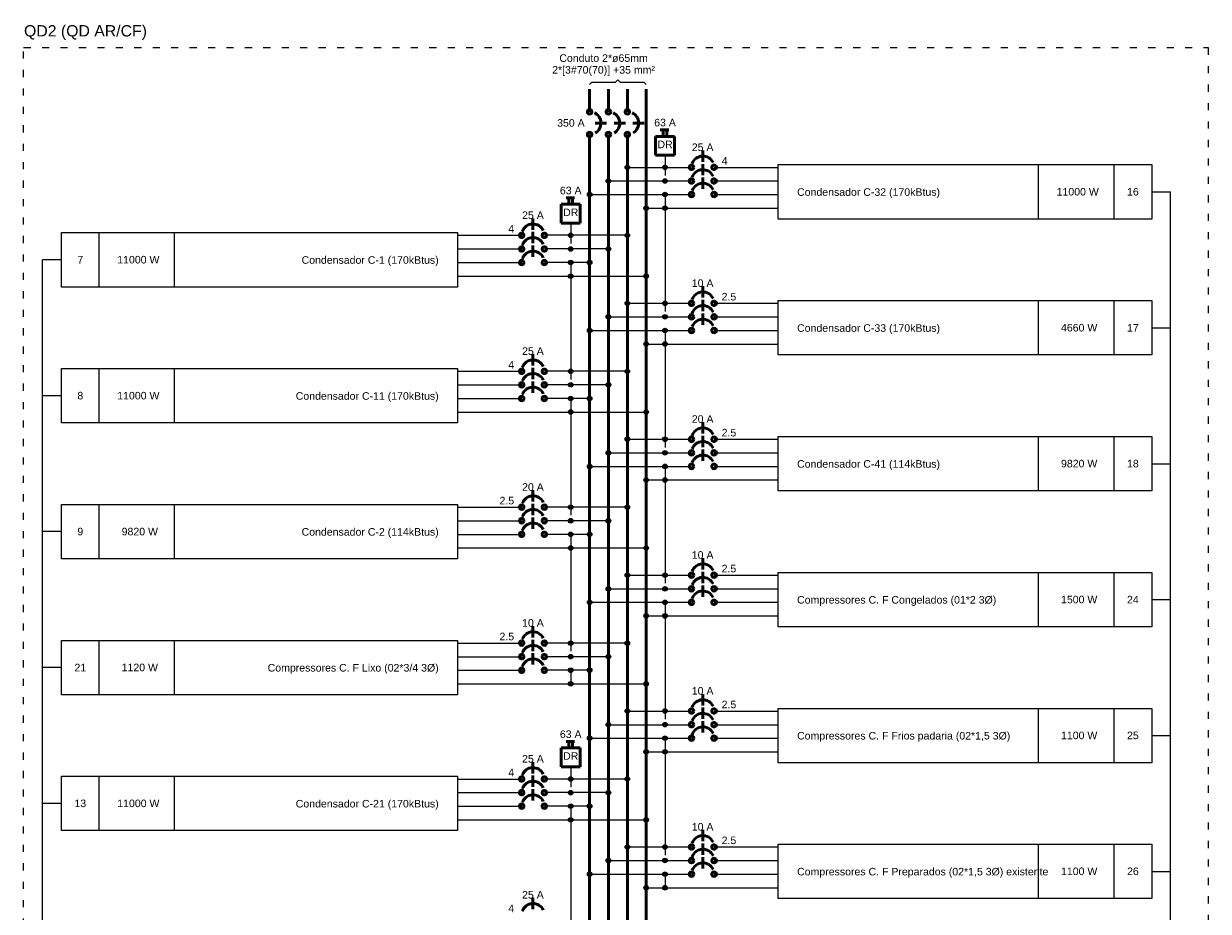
# Model space of a CAD drawing. Header units: millimetres. Extents: x 7 to 269, y 1 to 169.
# Tile 107 of 115: x 142 to 159, y 58 to 71. Entities that reach past the tile are written whole.
import ezdxf

# ---------------------------------------------------------------- set-up
doc = ezdxf.new("R2010")
doc.units = ezdxf.units.MM
doc.header["$MEASUREMENT"] = 0
doc.linetypes.add('DOT2', pattern=[3.175, 0, -3.175])
for name, color, linetype, lineweight in [('Fiação - Marco Polo', 3, 'Continuous', 9), ('Layout 01 - Marco Polo', 152, 'Continuous', 25), ('Layout-02 - Marco Polo', 243, 'Continuous', 50), ('Projeção - Marco Polo', 50, 'Continuous', 25), ('Textos - Marco Polo', 143, 'Continuous', 25), ('Títulos - Marco Polo', 142, 'Continuous', 50)]:
    doc.layers.add(name, color=color, linetype=linetype, lineweight=lineweight)
doc.styles.add('Arial', font='arial.ttf')

msp = doc.modelspace()

# ---------------------------------------------------------------- linework, layer by layer
at = {"layer": 'Fiação - Marco Polo', "linetype": 'Continuous'}
for p, q in [((157.887, 68.292), (158.152, 68.292)), ((158.152, 45.121), (158.152, 68.292)), ((142.585, 67.339), (142.32, 67.339)), ((142.32, 45.121), (142.32, 67.339)), ((157.887, 66.385), (158.152, 66.385)), ((142.585, 65.432), (142.32, 65.432)), ((157.887, 64.479), (158.152, 64.479)), ((142.585, 63.526), (142.32, 63.526)), ((157.887, 62.573), (158.152, 62.573)), ((142.585, 61.62), (142.32, 61.62)), ((157.887, 60.667), (158.152, 60.667)), ((142.585, 59.714), (142.32, 59.714)), ((157.887, 58.761), (158.152, 58.761))]:
    msp.add_line(p, q, dxfattribs=at)
at = {"layer": 'Layout 01 - Marco Polo', "linetype": 'Continuous'}
for p, q in [((151.057, 68.805), (151.057, 68.52)), ((156.299, 67.91), (156.299, 68.673)), ((157.358, 67.91), (157.358, 68.673)), ((150.528, 68.635), (151.428, 68.635)), ((151.745, 68.635), (152.645, 68.635)), ((150.262, 68.444), (151.428, 68.444)), ((151.745, 68.444), (152.645, 68.444)), ((149.998, 68.254), (151.428, 68.254)), ((151.057, 68.254), (151.057, 68.063)), ((151.745, 68.254), (152.645, 68.254)), ((150.792, 68.063), (152.645, 68.063)), ((151.057, 68.063), (151.057, 66.614)), ((149.733, 67.852), (149.733, 67.567)), ((143.114, 66.957), (143.114, 67.72)), ((144.173, 66.957), (144.173, 67.72)), ((148.144, 67.682), (149.045, 67.682)), ((150.528, 67.682), (149.363, 67.682)), ((148.144, 67.491), (149.045, 67.491)), ((150.262, 67.491), (149.363, 67.491)), ((148.144, 67.3), (149.045, 67.3)), ((149.998, 67.3), (149.363, 67.3)), ((149.733, 67.3), (149.733, 67.11)), ((148.144, 67.11), (150.792, 67.11)), ((149.733, 67.11), (149.733, 65.661)), ((150.528, 66.729), (151.428, 66.729)), ((151.745, 66.729), (152.645, 66.729)), ((156.299, 66.004), (156.299, 66.767)), ((157.358, 66.004), (157.358, 66.767)), ((150.262, 66.538), (151.428, 66.538)), ((151.745, 66.538), (152.645, 66.538)), ((149.998, 66.347), (151.428, 66.347)), ((151.057, 66.347), (151.057, 66.157)), ((151.745, 66.347), (152.645, 66.347)), ((150.792, 66.157), (152.645, 66.157)), ((151.057, 66.157), (151.057, 64.708)), ((143.114, 65.051), (143.114, 65.814)), ((144.173, 65.051), (144.173, 65.814)), ((148.144, 65.775), (149.045, 65.775)), ((150.528, 65.775), (149.363, 65.775)), ((148.144, 65.585), (149.045, 65.585)), ((150.262, 65.585), (149.363, 65.585)), ((148.144, 65.394), (149.045, 65.394)), ((149.998, 65.394), (149.363, 65.394)), ((149.733, 65.394), (149.733, 65.204)), ((148.144, 65.204), (150.792, 65.204)), ((149.733, 65.204), (149.733, 63.755)), ((156.299, 64.098), (156.299, 64.86)), ((157.358, 64.098), (157.358, 64.86)), ((150.528, 64.822), (151.428, 64.822)), ((151.745, 64.822), (152.645, 64.822)), ((150.262, 64.632), (151.428, 64.632)), ((151.745, 64.632), (152.645, 64.632)), ((149.998, 64.441), (151.428, 64.441)), ((151.057, 64.441), (151.057, 64.251)), ((151.745, 64.441), (152.645, 64.441)), ((150.792, 64.251), (152.645, 64.251)), ((151.057, 64.251), (151.057, 62.802)), ((143.114, 63.145), (143.114, 63.907)), ((144.173, 63.145), (144.173, 63.907)), ((148.144, 63.869), (149.045, 63.869)), ((150.528, 63.869), (149.363, 63.869)), ((148.144, 63.679), (149.045, 63.679)), ((150.262, 63.679), (149.363, 63.679)), ((148.144, 63.488), (149.045, 63.488)), ((149.998, 63.488), (149.363, 63.488)), ((149.733, 63.488), (149.733, 63.297)), ((148.144, 63.297), (150.792, 63.297)), ((149.733, 63.297), (149.733, 61.849)), ((150.528, 62.916), (151.428, 62.916)), ((151.745, 62.916), (152.645, 62.916)), ((156.299, 62.192), (156.299, 62.954)), ((157.358, 62.192), (157.358, 62.954)), ((150.262, 62.725), (151.428, 62.725)), ((151.745, 62.725), (152.645, 62.725)), ((149.998, 62.535), (151.428, 62.535)), ((151.057, 62.535), (151.057, 62.344)), ((151.745, 62.535), (152.645, 62.535)), ((150.792, 62.344), (152.645, 62.344)), ((151.057, 62.344), (151.057, 60.896)), ((143.114, 61.239), (143.114, 62.001)), ((144.173, 61.239), (144.173, 62.001)), ((148.144, 61.963), (149.045, 61.963)), ((150.528, 61.963), (149.363, 61.963)), ((148.144, 61.772), (149.045, 61.772)), ((150.262, 61.772), (149.363, 61.772)), ((148.144, 61.582), (149.045, 61.582)), ((149.998, 61.582), (149.363, 61.582)), ((149.733, 61.582), (149.733, 61.391)), ((148.144, 61.391), (150.792, 61.391)), ((156.299, 60.286), (156.299, 61.048)), ((157.358, 60.286), (157.358, 61.048)), ((150.528, 61.01), (151.428, 61.01)), ((151.745, 61.01), (152.645, 61.01)), ((150.262, 60.819), (151.428, 60.819)), ((151.745, 60.819), (152.645, 60.819)), ((149.998, 60.629), (151.428, 60.629)), ((151.057, 60.629), (151.057, 60.438)), ((151.745, 60.629), (152.645, 60.629)), ((150.792, 60.438), (152.645, 60.438)), ((151.057, 60.438), (151.057, 58.989)), ((149.733, 60.227), (149.733, 59.942)), ((143.114, 59.333), (143.114, 60.095)), ((144.173, 59.333), (144.173, 60.095)), ((148.144, 60.057), (149.045, 60.057)), ((150.528, 60.057), (149.363, 60.057)), ((148.144, 59.866), (149.045, 59.866)), ((150.262, 59.866), (149.363, 59.866)), ((148.144, 59.676), (149.045, 59.676)), ((149.998, 59.676), (149.363, 59.676)), ((149.733, 59.676), (149.733, 59.485)), ((148.144, 59.485), (150.792, 59.485)), ((149.733, 59.485), (149.733, 58.036)), ((150.528, 59.104), (151.428, 59.104)), ((151.745, 59.104), (152.645, 59.104)), ((156.299, 58.379), (156.299, 59.142)), ((157.358, 58.379), (157.358, 59.142)), ((150.262, 58.913), (151.428, 58.913)), ((151.745, 58.913), (152.645, 58.913)), ((149.998, 58.722), (151.428, 58.722)), ((151.057, 58.722), (151.057, 58.532)), ((151.745, 58.722), (152.645, 58.722)), ((150.792, 58.532), (152.645, 58.532))]:
    msp.add_line(p, q, dxfattribs=at)
at = {"layer": 'Layout 01 - Marco Polo', "linetype": 'Continuous', "const_width": 0.0318}
for points in [[(150.543, 68.635, 1), (150.512, 68.635, 1)], [(151.073, 68.635, 1), (151.041, 68.635, 1)], [(150.278, 68.444, 1), (150.247, 68.444, 1)], [(151.073, 68.444, 1), (151.041, 68.444, 1)], [(150.014, 68.254, 1), (149.982, 68.254, 1)], [(151.073, 68.254, 1), (151.041, 68.254, 1)], [(150.808, 68.063, 1), (150.776, 68.063, 1)], [(151.073, 68.063, 1), (151.041, 68.063, 1)], [(149.749, 67.682, 1), (149.717, 67.682, 1)], [(150.543, 67.682, 1), (150.512, 67.682, 1)], [(149.749, 67.491, 1), (149.717, 67.491, 1)], [(150.278, 67.491, 1), (150.247, 67.491, 1)], [(149.749, 67.3, 1), (149.717, 67.3, 1)], [(150.014, 67.3, 1), (149.982, 67.3, 1)], [(149.749, 67.11, 1), (149.717, 67.11, 1)], [(150.808, 67.11, 1), (150.776, 67.11, 1)], [(150.543, 66.729, 1), (150.512, 66.729, 1)], [(151.073, 66.729, 1), (151.041, 66.729, 1)], [(150.278, 66.538, 1), (150.247, 66.538, 1)], [(151.073, 66.538, 1), (151.041, 66.538, 1)], [(150.014, 66.347, 1), (149.982, 66.347, 1)], [(151.073, 66.347, 1), (151.041, 66.347, 1)], [(150.808, 66.157, 1), (150.776, 66.157, 1)], [(151.073, 66.157, 1), (151.041, 66.157, 1)], [(149.749, 65.775, 1), (149.717, 65.775, 1)], [(150.543, 65.775, 1), (150.512, 65.775, 1)], [(149.749, 65.585, 1), (149.717, 65.585, 1)], [(150.278, 65.585, 1), (150.247, 65.585, 1)], [(149.749, 65.394, 1), (149.717, 65.394, 1)], [(150.014, 65.394, 1), (149.982, 65.394, 1)], [(149.749, 65.204, 1), (149.717, 65.204, 1)], [(150.808, 65.204, 1), (150.776, 65.204, 1)], [(150.543, 64.822, 1), (150.512, 64.822, 1)], [(151.073, 64.822, 1), (151.041, 64.822, 1)], [(150.278, 64.632, 1), (150.247, 64.632, 1)], [(151.073, 64.632, 1), (151.041, 64.632, 1)], [(150.014, 64.441, 1), (149.982, 64.441, 1)], [(151.073, 64.441, 1), (151.041, 64.441, 1)], [(150.808, 64.251, 1), (150.776, 64.251, 1)], [(151.073, 64.251, 1), (151.041, 64.251, 1)], [(149.749, 63.869, 1), (149.717, 63.869, 1)], [(150.543, 63.869, 1), (150.512, 63.869, 1)], [(149.749, 63.679, 1), (149.717, 63.679, 1)], [(150.278, 63.679, 1), (150.247, 63.679, 1)], [(149.749, 63.488, 1), (149.717, 63.488, 1)], [(150.014, 63.488, 1), (149.982, 63.488, 1)], [(149.749, 63.297, 1), (149.717, 63.297, 1)], [(150.808, 63.297, 1), (150.776, 63.297, 1)], [(150.543, 62.916, 1), (150.512, 62.916, 1)], [(151.073, 62.916, 1), (151.041, 62.916, 1)], [(150.278, 62.725, 1), (150.247, 62.725, 1)], [(151.073, 62.725, 1), (151.041, 62.725, 1)], [(150.014, 62.535, 1), (149.982, 62.535, 1)], [(151.073, 62.535, 1), (151.041, 62.535, 1)], [(150.808, 62.344, 1), (150.776, 62.344, 1)], [(151.073, 62.344, 1), (151.041, 62.344, 1)], [(149.749, 61.963, 1), (149.717, 61.963, 1)], [(150.543, 61.963, 1), (150.512, 61.963, 1)], [(149.749, 61.772, 1), (149.717, 61.772, 1)], [(150.278, 61.772, 1), (150.247, 61.772, 1)], [(149.749, 61.582, 1), (149.717, 61.582, 1)], [(150.014, 61.582, 1), (149.982, 61.582, 1)], [(149.749, 61.391, 1), (149.717, 61.391, 1)], [(150.808, 61.391, 1), (150.776, 61.391, 1)], [(150.543, 61.01, 1), (150.512, 61.01, 1)], [(151.073, 61.01, 1), (151.041, 61.01, 1)], [(150.278, 60.819, 1), (150.247, 60.819, 1)], [(151.073, 60.819, 1), (151.041, 60.819, 1)], [(150.014, 60.629, 1), (149.982, 60.629, 1)], [(151.073, 60.629, 1), (151.041, 60.629, 1)], [(150.808, 60.438, 1), (150.776, 60.438, 1)], [(151.073, 60.438, 1), (151.041, 60.438, 1)], [(149.749, 60.057, 1), (149.717, 60.057, 1)], [(150.543, 60.057, 1), (150.512, 60.057, 1)], [(149.749, 59.866, 1), (149.717, 59.866, 1)], [(150.278, 59.866, 1), (150.247, 59.866, 1)], [(149.749, 59.676, 1), (149.717, 59.676, 1)], [(150.014, 59.676, 1), (149.982, 59.676, 1)], [(149.749, 59.485, 1), (149.717, 59.485, 1)], [(150.808, 59.485, 1), (150.776, 59.485, 1)], [(150.543, 59.104, 1), (150.512, 59.104, 1)], [(151.073, 59.104, 1), (151.041, 59.104, 1)], [(150.278, 58.913, 1), (150.247, 58.913, 1)], [(151.073, 58.913, 1), (151.041, 58.913, 1)], [(150.014, 58.722, 1), (149.982, 58.722, 1)], [(151.073, 58.722, 1), (151.041, 58.722, 1)], [(150.808, 58.532, 1), (150.776, 58.532, 1)], [(151.073, 58.532, 1), (151.041, 58.532, 1)]]:
    msp.add_lwpolyline(points, format="xyb", close=True, dxfattribs=at)
at = {"layer": 'Layout 01 - Marco Polo', "linetype": 'Continuous'}
for points in [[(152.645, 67.91), (152.645, 68.673), (157.887, 68.673), (157.887, 67.91), (152.645, 67.91)], [(142.585, 66.957), (142.585, 67.72), (148.144, 67.72), (148.144, 66.957), (142.585, 66.957)], [(152.645, 66.004), (152.645, 66.767), (157.887, 66.767), (157.887, 66.004), (152.645, 66.004)], [(142.585, 65.051), (142.585, 65.814), (148.144, 65.814), (148.144, 65.051), (142.585, 65.051)], [(152.645, 64.098), (152.645, 64.86), (157.887, 64.86), (157.887, 64.098), (152.645, 64.098)], [(142.585, 63.145), (142.585, 63.907), (148.144, 63.907), (148.144, 63.145), (142.585, 63.145)], [(152.645, 62.192), (152.645, 62.954), (157.887, 62.954), (157.887, 62.192), (152.645, 62.192)], [(142.585, 61.239), (142.585, 62.001), (148.144, 62.001), (148.144, 61.239), (142.585, 61.239)], [(152.645, 60.286), (152.645, 61.048), (157.887, 61.048), (157.887, 60.286), (152.645, 60.286)], [(142.585, 59.333), (142.585, 60.095), (148.144, 60.095), (148.144, 59.333), (142.585, 59.333)], [(152.645, 58.379), (152.645, 59.142), (157.887, 59.142), (157.887, 58.379), (152.645, 58.379)]]:
    msp.add_lwpolyline(points, close=True, dxfattribs=at)
for centre in [(150.528, 68.635), (151.057, 68.635), (150.262, 68.444), (151.057, 68.444), (149.998, 68.254), (151.057, 68.254), (150.792, 68.063), (151.057, 68.063), (149.733, 67.682), (150.528, 67.682), (149.733, 67.491), (150.262, 67.491), (149.733, 67.3), (149.998, 67.3), (149.733, 67.11), (150.792, 67.11), (150.528, 66.729), (151.057, 66.729), (150.262, 66.538), (151.057, 66.538), (149.998, 66.347), (151.057, 66.347), (150.792, 66.157), (151.057, 66.157), (149.733, 65.775), (150.528, 65.775), (149.733, 65.585), (150.262, 65.585), (149.733, 65.394), (149.998, 65.394), (149.733, 65.204), (150.792, 65.204), (150.528, 64.822), (151.057, 64.822), (150.262, 64.632), (151.057, 64.632), (149.998, 64.441), (151.057, 64.441), (150.792, 64.251), (151.057, 64.251), (149.733, 63.869), (150.528, 63.869), (149.733, 63.679), (150.262, 63.679), (149.733, 63.488), (149.998, 63.488), (149.733, 63.297), (150.792, 63.297), (150.528, 62.916), (151.057, 62.916), (150.262, 62.725), (151.057, 62.725), (149.998, 62.535), (151.057, 62.535), (150.792, 62.344), (151.057, 62.344), (149.733, 61.963), (150.528, 61.963), (149.733, 61.772), (150.262, 61.772), (149.733, 61.582), (149.998, 61.582), (149.733, 61.391), (150.792, 61.391), (150.528, 61.01), (151.057, 61.01), (150.262, 60.819), (151.057, 60.819), (149.998, 60.629), (151.057, 60.629), (150.792, 60.438), (151.057, 60.438), (149.733, 60.057), (150.528, 60.057), (149.733, 59.866), (150.262, 59.866), (149.733, 59.676), (149.998, 59.676), (149.733, 59.485), (150.792, 59.485), (150.528, 59.104), (151.057, 59.104), (150.262, 58.913), (151.057, 58.913), (149.998, 58.722), (151.057, 58.722), (150.792, 58.532), (151.057, 58.532)]:
    msp.add_circle(centre, 0.0318, dxfattribs=at)
at = {"layer": 'Layout-02 - Marco Polo', "linetype": 'Continuous'}
for p, q in [((149.998, 69.732), (149.998, 69.414)), ((150.262, 69.732), (150.262, 69.414)), ((150.528, 69.732), (150.528, 69.414)), ((150.792, 45.703), (150.792, 69.732)), ((150.077, 69.255), (150.236, 69.255)), ((150.342, 69.255), (150.501, 69.255)), ((150.607, 69.255), (150.766, 69.255)), ((149.998, 69.096), (149.998, 45.703)), ((150.262, 69.096), (150.262, 45.703)), ((150.528, 69.096), (150.528, 45.703)), ((150.924, 69.07), (150.924, 68.805)), ((151.189, 69.07), (150.924, 69.07)), ((150.99, 69.163), (151.11, 69.163)), ((151.03, 69.07), (151.03, 69.163)), ((151.083, 69.07), (151.083, 69.163)), ((151.189, 69.07), (151.189, 68.805)), ((151.587, 68.714), (151.587, 68.873)), ((151.189, 68.805), (150.924, 68.805)), ((151.587, 68.524), (151.587, 68.682)), ((151.587, 68.333), (151.587, 68.492)), ((149.667, 68.21), (149.786, 68.21)), ((149.707, 68.117), (149.707, 68.21)), ((149.76, 68.117), (149.76, 68.21)), ((149.601, 68.117), (149.601, 67.852)), ((149.865, 68.117), (149.601, 68.117)), ((149.865, 68.117), (149.865, 67.852)), ((149.203, 67.761), (149.203, 67.92)), ((149.865, 67.852), (149.601, 67.852)), ((149.203, 67.57), (149.203, 67.729)), ((149.203, 67.38), (149.203, 67.539)), ((151.587, 66.808), (151.587, 66.967)), ((151.587, 66.617), (151.587, 66.776)), ((151.587, 66.427), (151.587, 66.586)), ((149.203, 65.855), (149.203, 66.014)), ((149.203, 65.664), (149.203, 65.823)), ((149.203, 65.474), (149.203, 65.632)), ((151.587, 64.902), (151.587, 65.061)), ((151.587, 64.711), (151.587, 64.87)), ((151.587, 64.521), (151.587, 64.679)), ((149.203, 63.949), (149.203, 64.108)), ((149.203, 63.758), (149.203, 63.917)), ((149.203, 63.567), (149.203, 63.726)), ((151.587, 62.996), (151.587, 63.154)), ((151.587, 62.805), (151.587, 62.964)), ((151.587, 62.614), (151.587, 62.773)), ((149.203, 62.042), (149.203, 62.201)), ((149.203, 61.852), (149.203, 62.011)), ((149.203, 61.661), (149.203, 61.82)), ((151.587, 61.089), (151.587, 61.248)), ((151.587, 60.899), (151.587, 61.058)), ((151.587, 60.708), (151.587, 60.867)), ((149.667, 60.585), (149.786, 60.585)), ((149.707, 60.492), (149.707, 60.585)), ((149.76, 60.492), (149.76, 60.585)), ((149.601, 60.492), (149.601, 60.227)), ((149.865, 60.492), (149.601, 60.492)), ((149.865, 60.492), (149.865, 60.227)), ((149.203, 60.136), (149.203, 60.295)), ((149.865, 60.227), (149.601, 60.227)), ((149.203, 59.946), (149.203, 60.105)), ((149.203, 59.755), (149.203, 59.914)), ((151.587, 59.183), (151.587, 59.342)), ((151.587, 58.993), (151.587, 59.151)), ((151.587, 58.802), (151.587, 58.961)), ((149.203, 58.23), (149.203, 58.389))]:
    msp.add_line(p, q, dxfattribs=at)
for centre in [(149.998, 69.414), (150.262, 69.414), (150.528, 69.414), (149.998, 69.096), (150.262, 69.096), (150.528, 69.096), (151.428, 68.635), (151.745, 68.635), (151.428, 68.444), (151.745, 68.444), (151.428, 68.254), (151.745, 68.254), (149.045, 67.682), (149.363, 67.682), (149.045, 67.491), (149.363, 67.491), (149.045, 67.3), (149.363, 67.3), (151.428, 66.729), (151.745, 66.729), (151.428, 66.538), (151.745, 66.538), (151.428, 66.347), (151.745, 66.347), (149.045, 65.775), (149.363, 65.775), (149.045, 65.585), (149.363, 65.585), (149.045, 65.394), (149.363, 65.394), (151.428, 64.822), (151.745, 64.822), (151.428, 64.632), (151.745, 64.632), (151.428, 64.441), (151.745, 64.441), (149.045, 63.869), (149.363, 63.869), (149.045, 63.679), (149.363, 63.679), (149.045, 63.488), (149.363, 63.488), (151.428, 62.916), (151.745, 62.916), (151.428, 62.725), (151.745, 62.725), (151.428, 62.535), (151.745, 62.535), (149.045, 61.963), (149.363, 61.963), (149.045, 61.772), (149.363, 61.772), (149.045, 61.582), (149.363, 61.582), (151.428, 61.01), (151.745, 61.01), (151.428, 60.819), (151.745, 60.819), (151.428, 60.629), (151.745, 60.629), (149.045, 60.057), (149.363, 60.057), (149.045, 59.866), (149.363, 59.866), (149.045, 59.676), (149.363, 59.676), (151.428, 59.104), (151.745, 59.104), (151.428, 58.913), (151.745, 58.913), (151.428, 58.722), (151.745, 58.722)]:
    msp.add_circle(centre, 0.0318, dxfattribs=at)
for centre, start, end in [((149.998, 69.255), 300, 65), ((150.262, 69.255), 300, 65), ((150.528, 69.255), 300, 65), ((151.587, 68.635), 25, 160), ((151.587, 68.444), 25, 160), ((151.587, 68.254), 25, 160), ((149.203, 67.682), 25, 160), ((149.203, 67.491), 25, 160), ((149.203, 67.3), 25, 160), ((151.587, 66.729), 25, 160), ((151.587, 66.538), 25, 160), ((151.587, 66.347), 25, 160), ((149.203, 65.775), 25, 160), ((149.203, 65.585), 25, 160), ((149.203, 65.394), 25, 160), ((151.587, 64.822), 25, 160), ((151.587, 64.632), 25, 160), ((151.587, 64.441), 25, 160), ((149.203, 63.869), 25, 160), ((149.203, 63.679), 25, 160), ((149.203, 63.488), 25, 160), ((151.587, 62.916), 25, 160), ((151.587, 62.725), 25, 160), ((151.587, 62.535), 25, 160), ((149.203, 61.963), 25, 160), ((149.203, 61.772), 25, 160), ((149.203, 61.582), 25, 160), ((151.587, 61.01), 25, 160), ((151.587, 60.819), 25, 160), ((151.587, 60.629), 25, 160), ((149.203, 60.057), 25, 160), ((149.203, 59.866), 25, 160), ((149.203, 59.676), 25, 160), ((151.587, 59.104), 25, 160), ((151.587, 58.913), 25, 160), ((151.587, 58.722), 25, 160), ((149.203, 58.151), 25, 160)]:
    msp.add_arc(centre, 0.159, start, end, dxfattribs=at)
at = {"layer": 'Projeção - Marco Polo', "linetype": 'DOT2', "ltscale": 0.05}
msp.add_lwpolyline([(142.055, 44.803), (142.055, 70.314), (158.681, 70.314), (158.681, 44.803), (142.055, 44.803)], close=True, dxfattribs=at)
at = {"layer": 'Textos - Marco Polo', "linetype": 'Continuous'}
for p, q in [((149.998, 69.798), (150.031, 69.831)), ((150.031, 69.831), (150.362, 69.831)), ((150.362, 69.831), (150.395, 69.864)), ((150.395, 69.864), (150.428, 69.831)), ((150.428, 69.831), (150.759, 69.831)), ((150.759, 69.831), (150.792, 69.798))]:
    msp.add_line(p, q, dxfattribs=at)

# ---------------------------------------------------------------- texts
at = {"layer": 'Layout-02 - Marco Polo', "char_height": 0.1059, "width": 0.25416, "attachment_point": 8, "line_spacing_factor": 0.798, "style": 'Arial'}
for insert in [(151.057, 68.904), (149.733, 67.951), (149.733, 60.327)]:
    msp.add_mtext('DR', dxfattribs=dict(at, insert=insert))
at = {"layer": 'Textos - Marco Polo', "line_spacing_factor": 0.798, "style": 'Arial'}
for s, insert, char_height, width, attachment_point in [('Conduto 2*ø65mm', (150.194, 70.112), 0.1059, 1.9062, 8), ('2*[3#70(70)] +35 mm²', (150.194, 69.918), 0.1059, 2.03328, 8), ('  350 A', (149.929, 69.204), 0.1059, 0.6354, 9), ('63 A', (151.057, 69.209), 0.1059, 0.50832, 8), ('    25 A', (151.268, 68.863), 0.1059, 1.01664, 7), ('4', (151.851, 68.673), 0.106, 0.12708, 7), ('63 A', (149.733, 68.256), 0.1059, 0.50832, 8), ('Condensador C-32 (170kBtus)', (152.91, 68.204), 0.1059, 3.43116, 7), (' 11000 W', (156.828, 68.239), 0.1059, 1.01664, 8), ('16', (157.623, 68.239), 0.1059, 0.25416, 8), ('    25 A', (148.886, 67.91), 0.1059, 1.01664, 7), ('4', (148.939, 67.72), 0.106, 0.12708, 9), ('7', (142.85, 67.286), 0.106, 0.12708, 8), (' 11000 W', (143.644, 67.286), 0.1059, 1.01664, 8), ('Condensador C-1 (170kBtus)', (147.88, 67.251), 0.1059, 3.30408, 9), ('    10 A', (151.268, 66.957), 0.1059, 1.01664, 7), ('2.5', (151.851, 66.767), 0.1059, 0.38124, 7), ('Condensador C-33 (170kBtus)', (152.91, 66.297), 0.1059, 3.43116, 7), ('  4660 W', (156.828, 66.332), 0.1059, 1.01664, 8), ('17', (157.623, 66.332), 0.1059, 0.25416, 8), ('    25 A', (148.886, 66.004), 0.1059, 1.01664, 7), ('4', (148.939, 65.813), 0.106, 0.12708, 9), ('8', (142.85, 65.379), 0.106, 0.12708, 8), (' 11000 W', (143.644, 65.379), 0.1059, 1.01664, 8), ('Condensador C-11 (170kBtus)', (147.88, 65.344), 0.1059, 3.43116, 9), ('    20 A', (151.268, 65.051), 0.1059, 1.01664, 7), ('2.5', (151.851, 64.86), 0.1059, 0.38124, 7), ('Condensador C-41 (114kBtus)', (152.91, 64.391), 0.1059, 3.43116, 7), ('  9820 W', (156.828, 64.426), 0.1059, 1.01664, 8), ('18', (157.623, 64.426), 0.1059, 0.25416, 8), ('    20 A', (148.886, 64.098), 0.1059, 1.01664, 7), ('2.5', (148.939, 63.907), 0.1059, 0.38124, 9), ('9', (142.85, 63.473), 0.106, 0.12708, 8), ('  9820 W', (143.644, 63.473), 0.1059, 1.01664, 8), ('Condensador C-2 (114kBtus)', (147.88, 63.438), 0.1059, 3.30408, 9), ('    10 A', (151.268, 63.145), 0.1059, 1.01664, 7), ('2.5', (151.851, 62.954), 0.1059, 0.38124, 7), ('Compressores C. F Congelados (01*2 3%%c)', (152.91, 62.485), 0.1059, 4.82904, 7), ('  1500 W', (156.828, 62.52), 0.1059, 1.01664, 8), ('24', (157.623, 62.52), 0.1059, 0.25416, 8), ('    10 A', (148.886, 62.192), 0.1059, 1.01664, 7), ('2.5', (148.939, 62.001), 0.1059, 0.38124, 9), ('21', (142.85, 61.567), 0.1059, 0.25416, 8), ('  1120 W', (143.644, 61.567), 0.1059, 1.01664, 8), ('Compressores C. F Lixo (02*3/4 3%%c)', (147.88, 61.532), 0.1059, 4.32072, 9), ('    10 A', (151.268, 61.239), 0.1059, 1.01664, 7), ('2.5', (151.851, 61.048), 0.1059, 0.38124, 7), ('63 A', (149.733, 60.631), 0.1059, 0.50832, 8), ('Compressores C. F Frios padaria (02*1,5 3%%c)', (152.91, 60.579), 0.1059, 5.46444, 7), ('  1100 W', (156.828, 60.614), 0.1059, 1.01664, 8), ('25', (157.623, 60.614), 0.1059, 0.25416, 8), ('    25 A', (148.886, 60.286), 0.1059, 1.01664, 7), ('4', (148.939, 60.095), 0.106, 0.12708, 9), ('13', (142.85, 59.661), 0.1059, 0.25416, 8), (' 11000 W', (143.644, 59.661), 0.1059, 1.01664, 8), ('Condensador C-21 (170kBtus)', (147.88, 59.626), 0.1059, 3.43116, 9), ('    10 A', (151.268, 59.332), 0.1059, 1.01664, 7), ('2.5', (151.851, 59.142), 0.1059, 0.38124, 7), ('Compressores C. F Preparados (02*1,5 3%%c) existente', (152.91, 58.673), 0.1059, 6.354, 7), ('  1100 W', (156.828, 58.708), 0.1059, 1.01664, 8), ('26', (157.623, 58.708), 0.1059, 0.25416, 8), ('    25 A', (148.886, 58.379), 0.1059, 1.01664, 7), ('4', (148.939, 58.189), 0.106, 0.12708, 9)]:
    msp.add_mtext(s, dxfattribs=dict(at, insert=insert, char_height=char_height, width=width, attachment_point=attachment_point))
at = {"layer": 'Títulos - Marco Polo', "insert": (142.06, 70.423), "char_height": 0.15885, "width": 2.66868, "attachment_point": 7, "line_spacing_factor": 0.798, "style": 'Arial'}
msp.add_mtext('QD2 (QD AR/CF)', dxfattribs=at)

doc.saveas('drawing.dxf')
